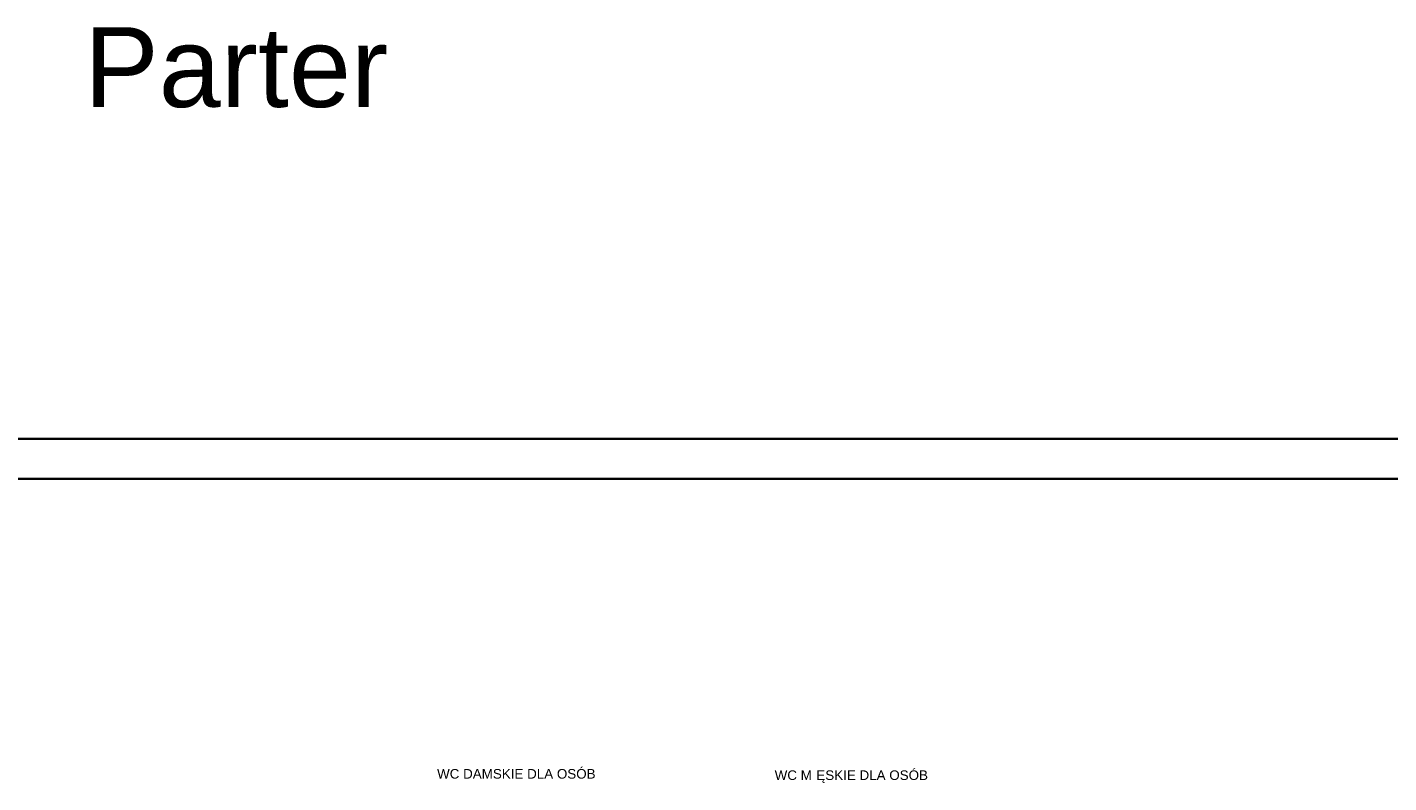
# Model space of a CAD drawing. Header units: centimetres. Extents: x 14504 to 44111, y -18976 to -7683.
# Tile 65 of 141: x 23397 to 25101, y -8649 to -7703. Entities that reach past the tile are written whole.
import ezdxf

# ---------------------------------------------------------------- set-up
doc = ezdxf.new("R2010")
doc.units = ezdxf.units.CM
for name, color, linetype, lineweight in [('_gruba', 90, 'Continuous', 35), ('A-AREA-IDEN', 4, 'Continuous', 9), ('G-ANNO-TEXT', 8, 'Continuous', 9)]:
    doc.layers.add(name, color=color, linetype=linetype, lineweight=lineweight)
doc.styles.add('Arial', font='arial.ttf', dxfattribs={"height": 23.8125})
doc.styles.add('Arial_6', font='arial.ttf', dxfattribs={"height": 100})

msp = doc.modelspace()

# ---------------------------------------------------------------- linework, layer by layer
at = {"layer": '_gruba'}
for points in [[(21163, -8218.3), (28163, -8218.3), (28163, -11188.3), (21163, -11188.3)], [(21213, -11138.3), (28113, -11138.3), (28113, -8268.3), (21213, -8268.3)]]:
    msp.add_lwpolyline(points, dxfattribs=at)

# ---------------------------------------------------------------- texts
at = {"layer": 'A-AREA-IDEN', "char_height": 12, "attachment_point": 1, "style": 'Arial'}
for s, insert, width in [('WC DAMSKIE DLA OSÓB', (23909.6, -8632), 261.35), ('WC M', (24332.2, -8633.7), 63.333), ('ĘSKIE DLA OSÓB', (24384.4, -8633.7), 181.983)]:
    msp.add_mtext(s, dxfattribs=dict(at, insert=insert, width=width))
at = {"layer": 'G-ANNO-TEXT', "color": 1, "insert": (23468, -7702.8), "char_height": 100, "width": 2744.176, "attachment_point": 1, "style": 'Arial_6'}
msp.add_mtext('Parter', dxfattribs=at)

doc.saveas('drawing.dxf')
